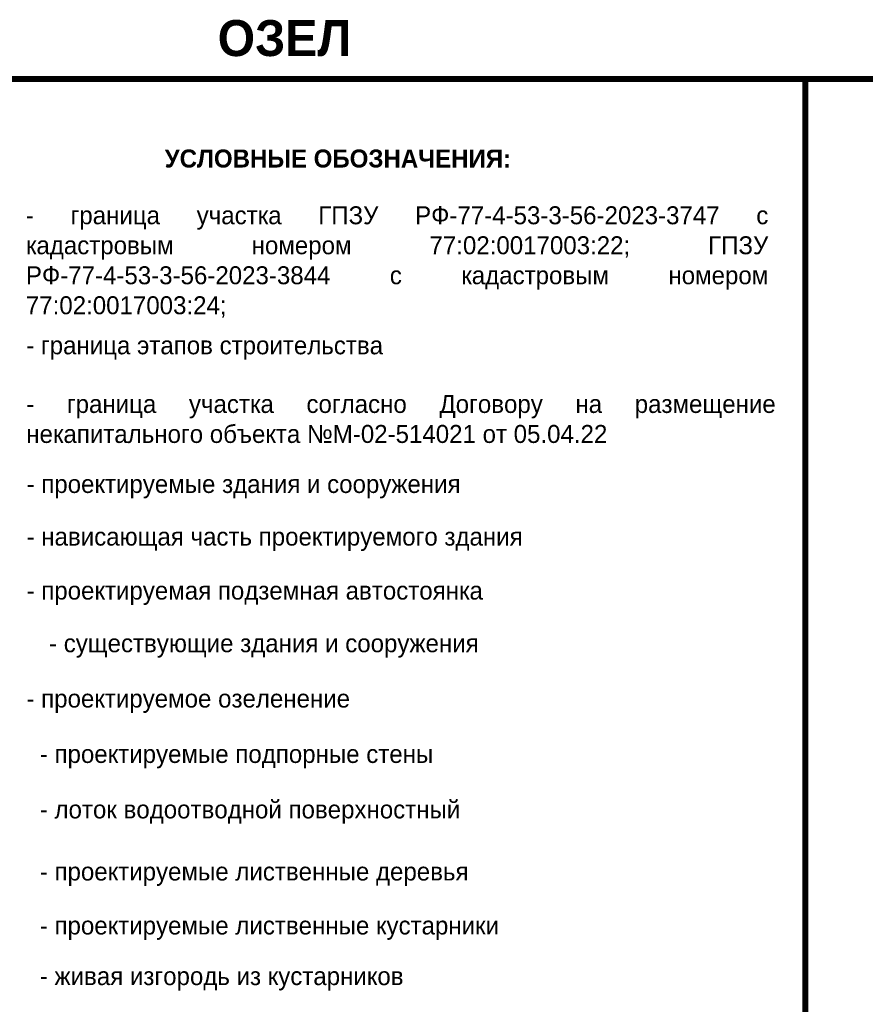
# Model space of a CAD drawing. Header units: millimetres. Extents: x 4385 to 11928, y 17253 to 36963.
# Tile 248 of 256: x 7784 to 7854, y 18756 to 18838. Entities that reach past the tile are written whole.
import ezdxf

# ---------------------------------------------------------------- set-up
doc = ezdxf.new("R2010")
doc.units = ezdxf.units.MM
doc.layers.add('ОЗЕЛ_Ботаническая_Р$0$ГП_рамка', color=7, linetype='Continuous', lineweight=15, true_color=0x000000)
doc.styles.add('ОЗЕЛ_Ботаническая_Р$0$GENERATED_STYLE_1', font='GOTHIC.TTF')

# ---------------------------------------------------------------- blocks, each defined once
blk = doc.blocks.new('ОЗЕЛ_Ботаническая_Р')
at = {"layer": 'ОЗЕЛ_Ботаническая_Р$0$ГП_рамка', "color": 5, "const_width": 0.5}
for points in [[(7768.207, 18832.995), (7849.067, 18832.995), (7849.067, 18507.275), (7768.207, 18507.275)], [(7849.067, 18832.995), (7929.927, 18832.995), (7929.927, 18507.275), (7849.067, 18507.275)]]:
    blk.add_lwpolyline(points, close=True, dxfattribs=at)
at = {"layer": 'ОЗЕЛ_Ботаническая_Р$0$ГП_рамка', "attachment_point": 4, "style": 'ОЗЕЛ_Ботаническая_Р$0$GENERATED_STYLE_1'}
for s, insert, char_height, width in [('{\\fCentury Gothic|b1|i0|c204|p34;ОЗЕЛ}', (7800.075, 18836.377), 3, 40.85793), ('\\pxqc;{\\fCentury Gothic|b1|i0|c204|p34;УСЛОВНЫЕ ОБОЗНАЧЕНИЯ:}', (7779.66, 18826.346), 1.5, 60.8763), ('\\pxqj;- граница участка ГПЗУ РФ-77-4-53-3-56-2023-3747 с кадастровым номером 77:02:0017003:22; ГПЗУ РФ-77-4-53-3-56-2023-3844 с кадастровым номером 77:02:0017003:24; ', (7784.086, 18817.735), 1.5, 61.70838), ('- граница этапов строительства ', (7784.116, 18810.558), 1.5, 62.29457), ('\\pxqj;- граница участка согласно Договору на размещение некапитального объекта №М-02-514021 от 05.04.22', (7784.116, 18804.634), 1.5, 62.29457), ('- проектируемые здания и сооружения', (7784.144, 18798.997), 1.5, 53.9889), ('- нависающая часть проектируемого здания', (7784.144, 18794.61), 1.5, 53.9889), ('- проектируемая подземная автостоянка', (7784.144, 18790.11), 1.5, 53.9889), ('- существующие здания и сооружения', (7786.018, 18785.719), 1.5, 53.9889), ('- проектируемое озеленение', (7784.134, 18781.11), 1.5, 53.9889), ('- проектируемые подпорные стены', (7785.247, 18776.489), 1.5, 56.95118), ('- лоток водоотводной поверхностный', (7785.247, 18771.868), 1.5, 56.95118), ('- проектируемые лиственные деревья', (7785.247, 18766.69), 1.5, 53.9889), ('- проектируемые лиственные кустарники', (7785.247, 18762.19), 1.5, 53.9889), ('- живая изгородь из кустарников', (7785.247, 18757.97), 1.5, 53.9889)]:
    blk.add_mtext(s, dxfattribs=dict(at, insert=insert, char_height=char_height, width=width))

msp = doc.modelspace()

# ---------------------------------------------------------------- block references
msp.add_blockref('ОЗЕЛ_Ботаническая_Р', (0, 0))

doc.saveas('drawing.dxf')
